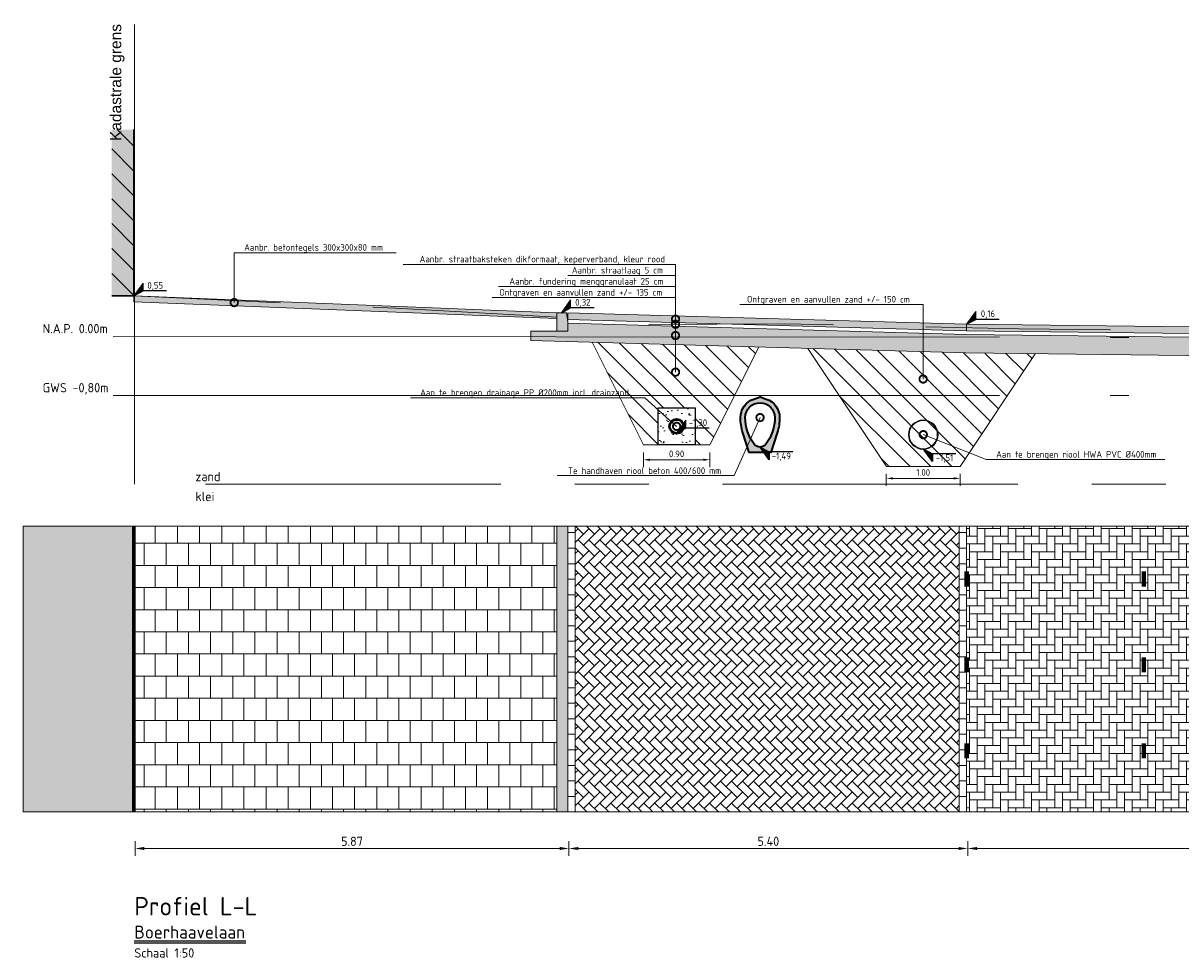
# Model space of a CAD drawing. Header units: metres. Extents: x 92403 to 95147, y 464428 to 465602.
# Tile 1 of 256: x 92421 to 92437, y 464853 to 464866. Entities that reach past the tile are written whole.
import ezdxf
from ezdxf import colors
from ezdxf.entities.mleader import LeaderData, LeaderLine
from ezdxf.enums import TextEntityAlignment as Align
from ezdxf.math import Vec2, Vec3

# ---------------------------------------------------------------- set-up
doc = ezdxf.new("R2010")
doc.units = ezdxf.units.M
for name, pattern in [('AL-NAP_LIJN', [15.25, 12, -1.5, 0.25, -1.5]), ('DASHED', [0.75, 0.5, -0.25]), ('RI-DRAINAGE', [19.2, 6, -1.8, 1.8, -1.8, 2.4, -1.8, 1.8, -1.8]), ('XX-AFBREEK', [7, 4, -1, 1, -1]), ('XX-PROJECTGRENS', [18, 12, -3, 0, -3])]:
    doc.linetypes.add(name, pattern=pattern)
doc.layers.get('0').update_dxf_attribs({"linetype": 'CONTINUOUS'})
doc.layers.get('Defpoints').update_dxf_attribs({"linetype": 'CONTINUOUS'})
for name, color, linetype, lineweight in [('B-RO-VH-VERHARDING_STRAATBAKSTEEN-G', 252, 'CONTINUOUS', 5), ('B-WE-GW-GROND-T25', 7, 'CONTINUOUS', 25), ('B-WE-OG-HOOGTELIJN-G', 7, 'CONTINUOUS', 18), ('B-WE-VH-VERHARDING_FUNDERING-A-50', 252, 'CONTINUOUS', 18), ('B-XX-AL-DETAIL1-T25', 7, 'CONTINUOUS', 25), ('N-WE-AM-DETAIL1-G', 7, 'CONTINUOUS', 18), ('N-WE-GW-GROND_ZAND-AD-50', 7, 'CONTINUOUS', 18), ('N-WE-GW-GROND_ZAND_CUNETZAND-WERK-A-200', 7, 'CONTINUOUS', 18), ('N-WE-RI-DRAINAGE_DRAIN-G', 90, 'RI-DRAINAGE', 35), ('N-WE-VH-AANPIJLING-T25', 7, 'CONTINUOUS', 25), ('N-WE-VH-DREMPEL_ASFALT-M', 7, 'CONTINUOUS', 18), ('N-WE-VW-MARKERING-G', 7, 'CONTINUOUS', 0), ('X-XX-AL-AFBREEKLIJN-G', 7, 'XX-AFBREEK', 18), ('X-XX-AL-DETAIL1-G', 7, 'CONTINUOUS', 18), ('X-XX-AL-DETAIL1-GD', 7, 'CONTINUOUS', 25), ('X-XX-AL-DETAIL1-M', 7, 'CONTINUOUS', 18), ('X-XX-AL-DETAIL1-T18', 7, 'CONTINUOUS', 18), ('X-XX-AL-DETAIL3-G', 7, 'CONTINUOUS', 35), ('X-XX-AL-DETAIL3-V', 253, 'CONTINUOUS', 18), ('X-XX-AL-HOOGTELABEL-S', 7, 'CONTINUOUS', 25), ('X-XX-AL-M', 7, 'CONTINUOUS', 18), ('X-XX-AL-NAP-G', 7, 'AL-NAP_LIJN', 18), ('X-XX-AL-RMB - profiel', 7, 'CONTINUOUS', 9), ('X-XX-AL-VERWIJZING-T35', 7, 'CONTINUOUS', 35), ('X-XX-AL-VERWIJZING-T50', 7, 'CONTINUOUS', 50)]:
    doc.layers.add(name, color=color, linetype=linetype, lineweight=lineweight)
for name, color, linetype, lineweight, true_color in [('B-WE-RI-GWA-V', 7, 'CONTINUOUS', 18, 0xff8400), ('N-WE-RI-HWA-V', 7, 'CONTINUOUS', 18, 0x007bff), ('N-WE-VH-VERHARDING_STRAATBAKSTEEN-DIK-ELLEBOOG-A', 7, 'CONTINUOUS', 25, 0xe1bfb7)]:
    doc.layers.add(name, color=color, linetype=linetype, lineweight=lineweight, true_color=true_color)
doc.styles.add('Leiden', font='isocp.shx')
doc.styles.add('NLCS-ISO', font='NLCS-ISO.ttf')
doc.styles.add('NLCS-ISO-M10000-T35', font='NLCS-ISO.ttf', dxfattribs={"height": 35})
doc.styles.add('NLCS-ISO-M10000-T50', font='NLCS-ISO.ttf', dxfattribs={"height": 50})
doc.styles.add('NLCS-ISO-M50-T18', font='NLCS-ISO.ttf', dxfattribs={"height": 0.09})
doc.styles.add('NLCS-ISO-M50-T25', font='NLCS-ISO.ttf', dxfattribs={"height": 0.125})
doc.styles.add('NLCS_10_25', font='NLCS-ISO.ttf', dxfattribs={"height": 0.025})
doc.dimstyles.new('NLCS-M50-T18-PIJL_L2_H1', dxfattribs={"dimscale": 0.05, "dimtxt": 2.5, "dimasz": 1.8, "dimexe": 2, "dimexo": 2, "dimgap": 0.7, "dimtad": 1, "dimzin": 0, "dimdsep": 46, "dimtxsty": 'NLCS-ISO-M50-T18', "dimcen": 2.5, "dimdle": 2, "dimclrd": 256, "dimclre": 256, "dimclrt": 10, "dimadec": 1, "dimazin": 0, "dimtfac": 1, "dimtdec": 3, "dimtofl": 0, "dimtmove": 0, "dimatfit": 3, "dimfxl": 2, "dimfxlon": 1, "dimtfillclr": 256, "dimtolj": 1, "dimtzin": 0, "dimlwd": -1, "dimlwe": -1, "dimarcsym": 0})
doc.dimstyles.new('NLCS-M50-T25-PIJL_L2_H1', dxfattribs={"dimscale": 0.05, "dimtxt": 2.5, "dimasz": 2.5, "dimexe": 2, "dimexo": 2, "dimgap": 0.7, "dimtad": 1, "dimzin": 0, "dimdsep": 46, "dimtxsty": 'NLCS-ISO-M50-T25', "dimcen": 2.5, "dimdle": 2, "dimclrd": 256, "dimclre": 256, "dimclrt": 256, "dimadec": 1, "dimazin": 0, "dimtfac": 1, "dimtdec": 3, "dimtofl": 0, "dimtmove": 0, "dimatfit": 3, "dimfxl": 2, "dimfxlon": 1, "dimtfillclr": 256, "dimtolj": 1, "dimtzin": 0, "dimlwd": -1, "dimlwe": -1, "dimarcsym": 0})
pattern_1 = [(135, (0, 0), (-0.14142135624, -0.14142135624), [])]

# ---------------------------------------------------------------- blocks, each defined once
blk = doc.blocks.new('*D221')
at = {"layer": 'Defpoints', "color": 0, "transparency": 16777216}
for p in [(92422.887, 464856.386), (92428.762, 464856.386), (92428.762, 464854.93)]:
    blk.add_point(p, dxfattribs=at)
at = {"layer": 'X-XX-AL-M', "transparency": 16777216}
for p, q in [((92422.887, 464855.03), (92422.887, 464854.83)), ((92428.762, 464855.03), (92428.762, 464854.83)), ((92423.012, 464854.93), (92428.637, 464854.93))]:
    blk.add_line(p, q, dxfattribs=at)
for points in [[(92423.012, 464854.951), (92423.012, 464854.91), (92422.887, 464854.93)], [(92428.637, 464854.951), (92428.637, 464854.91), (92428.762, 464854.93)]]:
    blk.add_solid(points, dxfattribs=at)
at = {"layer": 'X-XX-AL-M', "transparency": 16777216, "insert": (92425.825, 464855.028), "char_height": 0.125, "attachment_point": 5, "style": 'NLCS-ISO-M50-T25'}
blk.add_mtext('\\A1;5.87', dxfattribs=at)
blk = doc.blocks.new('*D222')
at = {"layer": 'Defpoints', "color": 0, "transparency": 16777216}
for p in [(92428.762, 464856.386), (92434.162, 464856.386), (92434.162, 464854.93)]:
    blk.add_point(p, dxfattribs=at)
at = {"layer": 'X-XX-AL-M', "transparency": 16777216}
for p, q in [((92428.762, 464855.03), (92428.762, 464854.83)), ((92434.162, 464855.03), (92434.162, 464854.83)), ((92428.887, 464854.93), (92434.037, 464854.93))]:
    blk.add_line(p, q, dxfattribs=at)
for points in [[(92428.887, 464854.951), (92428.887, 464854.91), (92428.762, 464854.93)], [(92434.037, 464854.951), (92434.037, 464854.91), (92434.162, 464854.93)]]:
    blk.add_solid(points, dxfattribs=at)
at = {"layer": 'X-XX-AL-M', "transparency": 16777216, "insert": (92431.462, 464855.028), "char_height": 0.125, "attachment_point": 5, "style": 'NLCS-ISO-M50-T25'}
blk.add_mtext('\\A1;5.40', dxfattribs=at)
blk = doc.blocks.new('*D223')
at = {"layer": 'Defpoints', "color": 0, "transparency": 16777216}
for p in [(92434.162, 464856.386), (92448.562, 464856.386), (92448.562, 464854.93)]:
    blk.add_point(p, dxfattribs=at)
at = {"layer": 'X-XX-AL-M', "transparency": 16777216}
for p, q in [((92434.162, 464855.03), (92434.162, 464854.83)), ((92448.562, 464855.03), (92448.562, 464854.83)), ((92434.287, 464854.93), (92448.437, 464854.93))]:
    blk.add_line(p, q, dxfattribs=at)
for points in [[(92434.287, 464854.951), (92434.287, 464854.91), (92434.162, 464854.93)], [(92448.437, 464854.951), (92448.437, 464854.91), (92448.562, 464854.93)]]:
    blk.add_solid(points, dxfattribs=at)
at = {"layer": 'X-XX-AL-M', "transparency": 16777216, "insert": (92441.362, 464855.028), "char_height": 0.125, "attachment_point": 5, "style": 'NLCS-ISO-M50-T25'}
blk.add_mtext('\\A1;14.40 ', dxfattribs=at)
blk = doc.blocks.new('*D225')
at = {"layer": 'Defpoints', "color": 0, "transparency": 16777216}
for p in [(92422.887, 464856.386), (92428.762, 464856.386), (92428.762, 464854.93)]:
    blk.add_point(p, dxfattribs=at)
at = {"layer": 'X-XX-AL-M', "transparency": 16777216}
for p, q in [((92422.887, 464855.03), (92422.887, 464854.83)), ((92428.762, 464855.03), (92428.762, 464854.83)), ((92423.012, 464854.93), (92428.637, 464854.93))]:
    blk.add_line(p, q, dxfattribs=at)
for points in [[(92423.012, 464854.951), (92423.012, 464854.91), (92422.887, 464854.93)], [(92428.637, 464854.951), (92428.637, 464854.91), (92428.762, 464854.93)]]:
    blk.add_solid(points, dxfattribs=at)
at = {"layer": 'X-XX-AL-M', "transparency": 16777216, "insert": (92425.825, 464855.028), "char_height": 0.125, "attachment_point": 5, "style": 'NLCS-ISO-M50-T25'}
blk.add_mtext('\\A1;5.87', dxfattribs=at)
blk = doc.blocks.new('gevel_gebouw')
at = {"layer": 'X-XX-AL-DETAIL1-G'}
h = blk.add_hatch(color=9, dxfattribs=at)
h.dxf.hatch_style = 1
h.paths.add_polyline_path([(94764.84, 462768.266), (94764.44, 462768.266), (94764.44, 462765.266), (94764.84, 462765.266)])
h = blk.add_hatch(dxfattribs=at)
h.set_pattern_fill('ANSI31', scale=0.1, angle=90)
h.set_pattern_definition([(135, (0.00387, 0), (-0.22450640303, -0.22450640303), [])])
h.paths.add_polyline_path([(94764.84, 462768.266), (94764.44, 462768.266), (94764.44, 462765.266), (94764.84, 462765.266)])
at = {"layer": 'X-XX-AL-DETAIL1-G', "color": 7, "lineweight": 30, "flags": 128}
for points in [[(94764.84, 462765.266), (94764.84, 462768.266)], [(94764.84, 462765.266), (94764.44, 462765.266)]]:
    blk.add_lwpolyline(points, dxfattribs=at)
blk = doc.blocks.new('SAL-HOOGTELABEL_02-SO')
for p, q in [((2.46, 3.44), (0, 0)), ((2.46, 1.31), (2.46, 3.44)), ((0, 0), (2.46, 1.31)), ((8.84, 1.31), (2.46, 1.31))]:
    blk.add_line(p, q)
blk.add_solid([(2.46, 3.44), (0, 0), (2.46, 1.31)])
at = {"style": 'NLCS-ISO'}
blk.add_attdef('...', text='', height=1.8, dxfattribs=at).set_placement((5.77, 2.62), align=Align.MIDDLE)
blk = doc.blocks.new('_DotSmall')
at = {"const_width": 0.5}
blk.add_lwpolyline([(-0.0625, 0, 1), (0.0625, 0, 1)], format="xyb", close=True, dxfattribs=at)
blk = doc.blocks.new('*D916')
at = {"layer": 'Defpoints', "color": 0, "transparency": 16777216}
for p in [(92433.059, 464860.102), (92434.059, 464860.102), (92434.059, 464859.94)]:
    blk.add_point(p, dxfattribs=at)
at = {"layer": 'X-XX-AL-DETAIL1-M', "transparency": 16777216}
for p, q in [((92433.059, 464860.002), (92433.059, 464859.84)), ((92433.149, 464859.94), (92433.969, 464859.94)), ((92434.059, 464860.002), (92434.059, 464859.84))]:
    blk.add_line(p, q, dxfattribs=at)
for points in [[(92433.149, 464859.955), (92433.149, 464859.925), (92433.059, 464859.94)], [(92433.969, 464859.955), (92433.969, 464859.925), (92434.059, 464859.94)]]:
    blk.add_solid(points, dxfattribs=at)
at = {"layer": 'X-XX-AL-DETAIL1-M', "color": 10, "transparency": 16777216, "insert": (92433.559, 464860.02), "char_height": 0.09, "attachment_point": 5, "style": 'NLCS-ISO-M50-T18'}
blk.add_mtext('\\A1;1.00', dxfattribs=at)
blk = doc.blocks.new('*D917')
at = {"layer": 'Defpoints', "color": 0, "transparency": 16777216}
for p in [(92429.77, 464860.394), (92430.67, 464860.394), (92430.67, 464860.192)]:
    blk.add_point(p, dxfattribs=at)
at = {"layer": 'X-XX-AL-DETAIL1-M', "transparency": 16777216}
for p, q in [((92429.77, 464860.292), (92429.77, 464860.092)), ((92429.86, 464860.192), (92430.58, 464860.192)), ((92430.67, 464860.292), (92430.67, 464860.092))]:
    blk.add_line(p, q, dxfattribs=at)
for points in [[(92429.86, 464860.207), (92429.86, 464860.177), (92429.77, 464860.192)], [(92430.58, 464860.207), (92430.58, 464860.177), (92430.67, 464860.192)]]:
    blk.add_solid(points, dxfattribs=at)
at = {"layer": 'X-XX-AL-DETAIL1-M', "color": 10, "transparency": 16777216, "insert": (92430.22, 464860.272), "char_height": 0.09, "attachment_point": 5, "style": 'NLCS-ISO-M50-T18'}
blk.add_mtext('\\A1;0.90', dxfattribs=at)

msp = doc.modelspace()

# ---------------------------------------------------------------- hatches: boundary and pattern name
at = {"layer": 'B-RO-VH-VERHARDING_STRAATBAKSTEEN-G', "ltscale": 0.1, "true_color": 0x794e4e}
h = msp.add_hatch(dxfattribs=at)
h.set_pattern_fill('KF-HALFSTEENS', color=27)
h.set_pattern_definition([(0, (92428.74687, 464855.42546), (0.105, 0.105), [0.105, -0.105]), (90, (92428.74687, 464855.42546), (-0.105, 6e-18), [])])
h.paths.add_polyline_path([(92428.846867, 464859.291259), (92428.746867, 464859.291259), (92428.746867, 464855.425459), (92428.846867, 464855.425459)])
h = msp.add_hatch(dxfattribs=at)
h.set_pattern_fill('KF-HALFSTEENS', color=27)
h.set_pattern_definition([(0, (92434.04613, 464855.42546), (0.105, 0.105), [0.105, -0.105]), (90, (92434.04613, 464855.42546), (-0.105, 6e-18), [])])
h.paths.add_polyline_path([(92434.146125, 464859.291259), (92434.046125, 464859.291259), (92434.046125, 464855.425459), (92434.146125, 464855.425459)])
at = {"layer": 'B-WE-RI-GWA-V'}
h = msp.add_hatch(color=256, dxfattribs=at)
h.dxf.hatch_style = 1
edge = h.paths.add_edge_path()
edge.add_line((92431.264496, 464861.014233), (92431.349496, 464861.043233))
edge.add_line((92431.349496, 464861.043233), (92431.434172, 464861.014341))
edge.add_arc((92431.349496, 464860.763233), 0.265, 0.0000001, 71.3654138, ccw=False)
edge.add_arc((92430.934073, 464860.764448), 0.680425, 342.358036, 359.897698, ccw=False)
edge.add_line((92431.582496, 464860.558233), (92431.494496, 464860.288233))
edge.add_line((92431.494496, 464860.288233), (92431.204496, 464860.288233))
edge.add_line((92431.204496, 464860.288233), (92431.117142, 464860.557434))
edge.add_arc((92431.749496, 464860.763233), 0.665, 180, 198.0274584, ccw=False)
edge.add_arc((92431.349501, 464860.763232), 0.265005, 108.7093538, 179.99965, ccw=False)
edge = h.paths.add_edge_path(flags=16)
edge.add_arc((92431.349496, 464860.763233), 0.2, 0, 180, ccw=False)
edge.add_arc((92430.949496, 464860.763233), 0.6, -36.8707195, 0, ccw=False)
edge.add_arc((92431.349496, 464860.463249), 0.100009, 216.8604422, 323.1179926, ccw=False)
edge.add_arc((92431.749496, 464860.763233), 0.6, 180, 216.867125, ccw=False)
at = {"layer": 'B-WE-VH-VERHARDING_FUNDERING-A-50'}
h = msp.add_hatch(dxfattribs=at)
h.set_pattern_fill('AVH-FUNDERING_GRANULAAT', color=256, scale=0.03, pattern_type=2)
h.set_pattern_definition([(0, (0.285, 0.192), (0, 0.3), [0, -0.3]), (0, (0.288, 0.087), (0, 0.3), [0, -0.3]), (0, (0.297, 0.249), (0, 0.3), [0, -0.3]), (338.1986, (0.141, 0.156), (0.900000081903, -0.29999997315), [0.0323109, -1.5832386]), (216.8699, (0.171, 0.144), (0.899999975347, 0.600000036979), [0.015, -1.485]), (130.6013, (0.159, 0.135), (1.5000001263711, -1.7999997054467), [0.0276585, -2.7382047]), (206.5651, (0.06, 0.099), (-0.299999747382, -0.30000039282), [0.0067083, -0.6641121]), (326.3099, (0.054, 0.096), (0.599999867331, -0.300000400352), [0.0108168, -1.0708488]), (108.4349, (0.063, 0.09), (-0.299999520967, 0.600000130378), [0.0094869, -0.9391965]), (225, (0.252, 0.069), (-5e-17, -0.30000009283), [0.0127278, -0.4115361]), (0, (0.243, 0.06), (0.3, 0.3), [0.018, -0.282]), (135, (0.261, 0.06), (-0.30000009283, 3e-17), [0.0127278, -0.4115361]), (251.5651, (0.216, 0.261), (0.299999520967, 0.600000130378), [0.0094869, -0.9391965]), (0, (0.213, 0.252), (0.3, 0.3), [0.015, -0.285]), (143.1301, (0.228, 0.252), (-0.899999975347, 0.600000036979), [0.015, -1.485]), (213.6901, (0.057, 0.264), (0.599999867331, 0.300000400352), [0.0108168, -1.0708488]), (341.5651, (0.048, 0.258), (-0.600000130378, 0.299999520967), [0.0189738, -0.9297096]), (126.8699, (0.066, 0.252), (0.600000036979, -0.899999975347), [0.015, -1.485]), (0, (0.144, 0.252), (0, 0.3), [0, -0.3]), (0, (0.063, 0.174), (0, 0.3), [0, -0.3]), (0, (0.147, 0.063), (0, 0.3), [0, -0.3]), (0, (0.228, 0.156), (0, 0.3), [0, -0.3]), (0, (0.141, 0.207), (0, 0.3), [0, -0.3]), (0, (0.075, 0.216), (0, 0.3), [0, -0.3]), (0, (0.102, 0.198), (0, 0.3), [0, -0.3]), (0, (0.09, 0.126), (0, 0.3), [0, -0.3]), (0, (0.018, 0.138), (0, 0.3), [0, -0.3]), (0, (0.021, 0.207), (0, 0.3), [0, -0.3]), (0, (0.012, 0.273), (0, 0.3), [0, -0.3]), (0, (0.105, 0.285), (0, 0.3), [0, -0.3]), (0, (0.171, 0.297), (0, 0.3), [0, -0.3]), (0, (0.276, 0.285), (0, 0.3), [0, -0.3]), (0, (0.204, 0.192), (0, 0.3), [0, -0.3]), (0, (0.174, 0.246), (0, 0.3), [0, -0.3]), (0, (0.198, 0.102), (0, 0.3), [0, -0.3]), (0, (0.108, 0.087), (0, 0.3), [0, -0.3]), (0, (0.198, 0.021), (0, 0.3), [0, -0.3]), (0, (0.099, 0.039), (0, 0.3), [0, -0.3]), (0, (0.003, 0.03), (0, 0.3), [0, -0.3]), (0, (0.039, 0.015), (0, 0.3), [0, -0.3]), (0, (0.042, 0.057), (0, 0.3), [0, -0.3]), (0, (0.243, 0.009), (0, 0.3), [0, -0.3]), (0, (0.279, 0.132), (0, 0.3), [0, -0.3]), (0, (0.264, 0.222), (0, 0.3), [0, -0.3]), (0, (0.126, 0.006), (0, 0.3), [0, -0.3])])
h.paths.add_polyline_path([(92448.841667, 464861.641425), (92448.741867, 464861.641425), (92448.546362, 464861.641425), (92448.546867, 464861.686425), (92448.546867, 464861.715822), (92437.432296, 464861.848072), (92428.246867, 464861.855876), (92428.246867, 464861.806739), (92434.136528, 464861.63727), (92448.841667, 464861.462297)])
h.paths.add_polyline_path([(92449.046835, 464861.641425), (92448.991867, 464861.641425), (92448.841667, 464861.641425), (92448.841667, 464861.462297), (92449.044654, 464861.459881)])
h.paths.add_polyline_path([(92428.746867, 464862.042455), (92428.746867, 464861.932513), (92428.596867, 464861.932513), (92428.246867, 464861.932513), (92428.246867, 464861.855876), (92437.432296, 464861.848072), (92434.141611, 464861.887227)])
at = {"layer": 'N-WE-GW-GROND_ZAND-AD-50'}
h = msp.add_hatch(dxfattribs=at)
h.set_pattern_fill('AGW-GROND_ZAND', color=256, scale=0.1, pattern_type=2)
h.set_pattern_definition([(37.5, (-2132.42086, 270.68501), (-0.00629933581, 0.1926823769), [0, -0.152, 0, -0.17, 0, -0.1625]), (7.5, (-2132.42086, 270.68501), (0.17697767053, 0.28221460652), [0, -0.082, 0, -0.137, 0, -0.0525]), (327.5, (-2132.54386, 270.68501), (0.311414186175, 0.000565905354), [0, -0.05, 0, -0.18, 0, -0.235]), (317.5, (-2132.54386, 270.68501), (0.30061266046, 0.0877675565), [0, -0.025, 0, -0.118, 0, -0.135])])
h.paths.add_polyline_path([(92429.969901, 464860.394199), (92430.469901, 464860.394199), (92430.469901, 464860.894199), (92430.219901, 464860.894199), (92429.969901, 464860.894199)])
h.paths.add_polyline_path([(92430.319901, 464860.644199, -1), (92430.119901, 464860.644199, -1)], flags=16)
at = {"layer": 'N-WE-GW-GROND_ZAND_CUNETZAND-WERK-A-200'}
h = msp.add_hatch(dxfattribs=at)
h.set_pattern_fill('AGW-WERK_ONTGRAVEN', color=256, scale=0.04, pattern_type=2)
h.set_pattern_definition(pattern_1)
h.paths.add_polyline_path([(92431.331788, 464861.717974), (92429.075554, 464861.782894), (92429.769901, 464860.394199), (92429.969901, 464860.394199), (92429.969901, 464860.894199), (92430.219901, 464860.894199), (92430.469901, 464860.894199), (92430.469901, 464860.394199), (92430.669901, 464860.394199)])
h = msp.add_hatch(dxfattribs=at)
h.set_pattern_fill('AGW-WERK_ONTGRAVEN', color=256, scale=0.04, pattern_type=2)
h.set_pattern_definition(pattern_1)
h.paths.add_polyline_path([(92435.075621, 464861.626096), (92434.136528, 464861.63727), (92431.994839, 464861.698895), (92433.059496, 464860.101909), (92434.059496, 464860.101909)])
at = {"layer": 'N-WE-RI-HWA-V'}
h = msp.add_hatch(color=256, dxfattribs=at)
h.dxf.hatch_style = 1
edge = h.paths.add_edge_path()
edge.add_arc((92433.559496, 464860.531838), 0.2, 0, 360)
edge = h.paths.add_edge_path(flags=16)
edge.add_arc((92433.559496, 464860.531838), 0.190476, 0, 360)
at = {"layer": 'N-WE-VH-VERHARDING_STRAATBAKSTEEN-DIK-ELLEBOOG-A', "lineweight": 0, "ltscale": 1}
h = msp.add_hatch(color=256, dxfattribs=at)
h.dxf.hatch_style = 1
h.paths.add_polyline_path([(92428.746867, 464862.182513), (92428.746867, 464862.092476), (92434.142518, 464861.937222), (92434.146867, 464861.93717), (92434.146867, 464862.027134)])
h.paths.add_polyline_path([(92434.146867, 464862.027177), (92434.146867, 464861.93717), (92440.528267, 464861.861501), (92448.118752, 464861.861501)])
h.paths.add_polyline_path([(92448.546867, 464861.856425), (92448.118752, 464861.861501), (92440.528267, 464861.861501), (92448.546867, 464861.766418)])
at = {"layer": 'X-XX-AL-DETAIL3-V'}
h = msp.add_hatch(color=254, dxfattribs=at)
h.dxf.hatch_style = 1
h.paths.add_polyline_path([(92428.596867, 464862.182513), (92422.877967, 464862.411269), (92422.877967, 464862.331205), (92428.596867, 464862.102449)])
at = {"layer": 'X-XX-AL-RMB - profiel', "true_color": 0x717384}
h = msp.add_hatch(color=8, dxfattribs=at)
h.dxf.hatch_style = 1
h.paths.add_polyline_path([(92428.746867, 464861.932513), (92428.596867, 464861.932513), (92428.596867, 464862.182513), (92428.726867, 464862.182513), (92428.746867, 464862.057513)])
at = {"layer": 'X-XX-AL-RMB - profiel', "true_color": 0x9e9e9e}
h = msp.add_hatch(color=253, dxfattribs=at)
h.dxf.hatch_style = 1
h.paths.add_polyline_path([(92422.872167, 464859.291259), (92421.372167, 464859.291259), (92421.372167, 464855.425459), (92422.872167, 464855.425459)])
at = {"layer": 'X-XX-AL-RMB - profiel', "true_color": 0x000000}
h = msp.add_hatch(dxfattribs=at)
h.set_pattern_fill('AVH-TEGEL_300X300_HALFST', color=18, angle=90, pattern_type=2)
h.set_pattern_definition([(90, (92454.81034, 465079.56269), (-0.15, 0.3), [0.3, -0.3]), (180, (92454.81034, 465079.5627), (-4e-17, -0.3), [])])
h.paths.add_polyline_path([(92428.596867, 464859.291259), (92422.872167, 464859.291259), (92422.872167, 464855.425459), (92428.596867, 464855.425459)])
at = {"layer": 'X-XX-AL-RMB - profiel', "ltscale": 1}
h = msp.add_hatch(color=251, dxfattribs=at)
h.dxf.hatch_style = 1
h.paths.add_polyline_path([(92428.746867, 464859.291259), (92428.596867, 464859.291259), (92428.596867, 464855.425459), (92428.746867, 464855.425459)])
at = {"layer": 'X-XX-AL-RMB - profiel', "ltscale": 0.1, "true_color": 0x794e4e}
h = msp.add_hatch(dxfattribs=at)
h.set_pattern_fill('KF-KEPER', color=27, angle=135)
h.set_pattern_definition([(135, (-28.51219, -224.13723), (-0.14849242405, 1e-17), [0.315, -0.105]), (45, (-28.66068, -224.28572), (-0.14849242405, 3e-17), [0.315, -0.105])])
h.paths.add_polyline_path([(92434.046867, 464859.291259), (92428.846867, 464859.291259), (92428.846867, 464855.425459), (92434.046867, 464855.425459)])
h = msp.add_hatch(dxfattribs=at)
h.set_pattern_fill('KF-KEPER', color=27, angle=90)
h.set_pattern_definition([(90, (92628.22424, 464143.47778), (-0.105, 0.105), [0.315, -0.105]), (0, (92628.01424, 464143.47778), (-0.105, 0.105), [0.315, -0.105])])
h.paths.add_polyline_path([(92448.461667, 464859.291259), (92434.146867, 464859.291259), (92434.146867, 464855.425459), (92448.461667, 464855.425459)])

# ---------------------------------------------------------------- linework, layer by layer
at = {"layer": 'B-WE-OG-HOOGTELIJN-G', "color": 1, "linetype": 'DASHED', "ltscale": 5, "flags": 128}
msp.add_lwpolyline([(92451.039667, 464861.924425), (92448.737267, 464861.930425), (92448.636267, 464861.936425), (92448.561667, 464861.832425), (92442.888767, 464861.869425), (92434.852067, 464861.965425), (92431.684067, 464862.030425), (92429.455067, 464862.023425), (92429.401767, 464862.037425), (92429.313167, 464862.045425), (92428.688967, 464862.119425), (92426.413067, 464862.242425), (92422.872167, 464862.411501)], dxfattribs=at)
at = {"layer": 'N-WE-AM-DETAIL1-G', "flags": 128}
for points in [[(92434.146867, 464862.027134), (92428.746867, 464862.182513), (92428.746867, 464862.092476), (92434.146867, 464861.937097)], [(92434.146867, 464862.027177), (92434.146867, 464861.93717), (92448.546867, 464861.766418), (92448.546867, 464861.856425)]]:
    msp.add_lwpolyline(points, close=True, dxfattribs=at)
at = {"layer": 'N-WE-RI-DRAINAGE_DRAIN-G', "linetype": 'ByBlock'}
for radius in [0.1, 0.09]:
    msp.add_circle((92430.219901, 464860.644199), radius, dxfattribs=at)
at = {"layer": 'N-WE-VH-AANPIJLING-T25'}
for p, q in [((92422.875092, 464853.678404), (92424.389155, 464853.678404)), ((92422.875092, 464853.653404), (92424.389155, 464853.653404))]:
    msp.add_line(p, q, dxfattribs=at)
at = {"layer": 'N-WE-VW-MARKERING-G', "linetype": 'Continuous', "const_width": 0.06, "flags": 128}
for points in [[(92434.146867, 464858.476521), (92434.146867, 464858.680811)], [(92436.546867, 464858.476521), (92436.546867, 464858.680811)], [(92434.146867, 464857.314087), (92434.146867, 464857.518377)], [(92436.546867, 464857.314087), (92436.546867, 464857.518377)], [(92434.146867, 464856.151654), (92434.146867, 464856.355944)], [(92436.546867, 464856.151654), (92436.546867, 464856.355944)]]:
    msp.add_lwpolyline(points, dxfattribs=at)
at = {"layer": 'X-XX-AL-AFBREEKLIJN-G', "color": 251, "flags": 128}
msp.add_lwpolyline([(92448.841667, 464859.861501), (92422.877967, 464859.861501)], dxfattribs=at)
at = {"layer": 'X-XX-AL-DETAIL1-G'}
for radius in [0.2, 0.190476]:
    msp.add_circle((92433.559496, 464860.531838), radius, dxfattribs=at)
at = {"layer": 'X-XX-AL-DETAIL1-GD', "flags": 128}
msp.add_lwpolyline([(92430.219901, 464860.894199), (92430.469901, 464860.894199), (92430.469901, 464860.394199), (92429.969901, 464860.394199), (92429.969901, 464860.894199), (92430.219901, 464860.894199)], dxfattribs=at)
at = {"layer": 'X-XX-AL-DETAIL3-G', "flags": 128}
for points in [[(92431.264496, 464861.014233), (92431.349496, 464861.043233), (92431.434172, 464861.014341, -0.321861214), (92431.614496, 464860.763233, -0.076680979), (92431.582496, 464860.558233), (92431.494496, 464860.288233), (92431.204496, 464860.288233), (92431.117142, 464860.557434, -0.07882226), (92431.084496, 464860.763233, -0.321499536), (92431.264496, 464861.014233)], [(92431.149496, 464860.763233, -1), (92431.549496, 464860.763233, -0.162281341), (92431.429491, 464860.403226, -0.499985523), (92431.269479, 464860.403257, -0.162265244), (92431.149496, 464860.763233)]]:
    msp.add_lwpolyline(points, format="xyb", close=True, dxfattribs=at)
at = {"layer": 'X-XX-AL-NAP-G', "color": 142, "flags": 128}
for points in [[(92449.841666, 464861.837064), (92421.626019, 464861.861501)], [(92449.841667, 464861.061501), (92421.626019, 464861.061501)]]:
    msp.add_lwpolyline(points, dxfattribs=at)
at = {"layer": 'X-XX-AL-RMB - profiel'}
for p, q in [((92429.075554, 464861.782894), (92429.769901, 464860.394199)), ((92431.331788, 464861.717974), (92430.669901, 464860.394199)), ((92429.969901, 464860.394199), (92429.769901, 464860.394199)), ((92430.469901, 464860.394199), (92430.669901, 464860.394199))]:
    msp.add_line(p, q, dxfattribs=at)
at = {"layer": 'X-XX-AL-RMB - profiel', "color": 150, "linetype": 'XX-PROJECTGRENS', "true_color": 0x0078f0, "flags": 128}
msp.add_lwpolyline([(92422.877967, 464859.861501), (92422.877967, 464866.085444)], dxfattribs=at)
at = {"layer": 'X-XX-AL-RMB - profiel', "flags": 128}
msp.add_lwpolyline([(92422.872167, 464862.411501), (92422.872167, 464862.331437), (92428.596867, 464862.102449), (92428.596867, 464862.182513)], close=True, dxfattribs=at)
at = {"layer": 'X-XX-AL-RMB - profiel'}
for points in [[(92428.746867, 464861.932513), (92428.596867, 464861.932513), (92428.596867, 464862.182513), (92428.726867, 464862.182513), (92428.746867, 464862.057513)], [(92451.039667, 464859.291259), (92421.372167, 464859.291259), (92421.372167, 464855.425459), (92451.039667, 464855.425459)], [(92428.746867, 464859.291259), (92428.596867, 464859.291259), (92428.596867, 464855.425459), (92428.746867, 464855.425459)]]:
    msp.add_lwpolyline(points, close=True, dxfattribs=at)
at = {"layer": 'X-XX-AL-RMB - profiel', "flags": 128}
for points in [[(92428.596867, 464861.932513), (92428.246867, 464861.932513), (92428.246867, 464861.806739), (92434.136528, 464861.63727), (92449.044355, 464861.459885)], [(92428.746867, 464862.042455), (92434.141611, 464861.887227), (92448.546867, 464861.715822)], [(92431.994839, 464861.698895), (92433.059496, 464860.101909), (92434.059496, 464860.101909), (92435.075621, 464861.626096)]]:
    msp.add_lwpolyline(points, dxfattribs=at)
at = {"layer": 'X-XX-AL-RMB - profiel', "const_width": 0.05, "flags": 128}
msp.add_lwpolyline([(92422.872167, 464855.425459), (92422.872167, 464859.291259)], dxfattribs=at)
at = {"layer": 'X-XX-AL-RMB - profiel', "color": 27, "true_color": 0x794e4e}
msp.add_lwpolyline([(92428.846867, 464855.425459), (92428.846867, 464859.291259)], dxfattribs=at)
at = {"layer": 'X-XX-AL-RMB - profiel', "color": 27, "true_color": 0x794e4e, "flags": 128}
for points in [[(92434.046125, 464855.425459), (92434.046125, 464859.291259)], [(92434.04618, 464855.425459), (92434.04618, 464859.291259)], [(92434.146867, 464855.425459), (92434.146867, 464859.291259)]]:
    msp.add_lwpolyline(points, dxfattribs=at)

# ---------------------------------------------------------------- block references
at = {"xscale": 0.75, "yscale": 0.75, "zscale": 0.75}
msp.add_blockref('gevel_gebouw', (21349.242511, 117788.461835), dxfattribs=at)
at = {"layer": 'X-XX-AL-HOOGTELABEL-S', "xscale": 0.05000000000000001, "yscale": 0.05000000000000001, "zscale": 0.05000000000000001}
for p, values in [((92422.872167, 464862.411501), {'...': '0,55'}), ((92428.661867, 464862.182513), {'...': '0,32'}), ((92434.146867, 464862.027177), {'...': '0,16'}), ((92430.219901, 464860.554199), {'...': '-1,30'})]:
    msp.add_blockref('SAL-HOOGTELABEL_02-SO', p, dxfattribs=at).add_auto_attribs(values)
at = {"layer": 'X-XX-AL-HOOGTELABEL-S'}
ref = msp.add_blockref('SAL-HOOGTELABEL_02-SO', (92431.349496, 464860.36324), dxfattribs=dict(at, xscale=-0.05000000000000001, yscale=0.05000000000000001, zscale=0.05000000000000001, rotation=180))
ref.add_attrib('...', '-1,49', dxfattribs={"layer": '0', "height": 0.09, "style": 'NLCS-ISO'}).set_placement((92431.638134, 464860.232477), align=Align.MIDDLE)
ref = msp.add_blockref('SAL-HOOGTELABEL_02-SO', (92433.559496, 464860.339338), dxfattribs=dict(at, xscale=-0.05000000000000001, yscale=0.05, zscale=0.05, rotation=180))
ref.add_attrib('...', '-1,51', dxfattribs={"layer": '0', "height": 0.09, "style": 'NLCS-ISO'}).set_placement((92433.848134, 464860.208576), align=Align.MIDDLE)

# ---------------------------------------------------------------- texts
at = {"layer": 'B-WE-GW-GROND-T25', "char_height": 0.125, "attachment_point": 1, "style": 'NLCS-ISO-M50-T25'}
for s, insert in [('zand', (92423.704541, 464860.027067)), ('klei', (92423.704541, 464859.757974))]:
    msp.add_mtext_dynamic_manual_height_columns(s, width=0.93506957, gutter_width=0.9, heights=[0], dxfattribs=dict(at, insert=insert))
at = {"layer": 'B-XX-AL-DETAIL1-T25', "char_height": 0.125, "attachment_point": 1, "style": 'NLCS-ISO-M50-T25'}
for s, insert in [('N.A.P. 0.00m', (92421.635983, 464862.02956)), ('GWS -0,80m', (92421.635983, 464861.22956))]:
    msp.add_mtext_dynamic_manual_height_columns(s, width=1.05733823, gutter_width=6.25, heights=[0], dxfattribs=dict(at, insert=insert))
at = {"layer": 'N-WE-VH-DREMPEL_ASFALT-M', "insert": (92422.87786, 464853.453993), "char_height": 0.125, "attachment_point": 7, "style": 'NLCS_10_25'}
msp.add_mtext('Schaal 1:50', dxfattribs=at)
at = {"layer": 'X-XX-AL-RMB - profiel', "linetype": 'Continuous', "ltscale": 1, "insert": (92422.549828, 464868.505685), "char_height": 0.15, "attachment_point": 3, "rotation": 90, "style": 'Leiden'}
msp.add_mtext_dynamic_manual_height_columns('\\pxql;{\\fArial|b0|i0|c0|p34;\\C0;Kadastrale grens}', width=3.99958028, gutter_width=6.25, heights=[5.650079], dxfattribs=at)
at = {"layer": 'X-XX-AL-VERWIJZING-T35', "insert": (92422.877967, 464853.711556), "char_height": 0.175, "width": 6.49043, "attachment_point": 7, "style": 'NLCS-ISO-M10000-T35'}
msp.add_mtext('Boerhaavelaan', dxfattribs=at)
at = {"layer": 'X-XX-AL-VERWIJZING-T50', "insert": (92422.877967, 464854.023862), "char_height": 0.25, "width": 6.49043, "attachment_point": 7, "style": 'NLCS-ISO-M10000-T50'}
msp.add_mtext('Profiel L-L', dxfattribs=at)

# ---------------------------------------------------------------- dimensions: what is measured, and where the dimension line sits
at = {"layer": 'X-XX-AL-DETAIL1-M'}
for base, p1, p2, picture, middle in [((92430.669901, 464860.191551), (92429.769901, 464860.394199), (92430.669901, 464860.394199), '*D917', (92430.219901, 464860.271551)), ((92434.059496, 464859.939652), (92433.059496, 464860.101909), (92434.059496, 464860.101909), '*D916', (92433.559496, 464860.019652))]:
    dim = msp.add_linear_dim(base=base, p1=p1, p2=p2, dimstyle='NLCS-M50-T18-PIJL_L2_H1', dxfattribs=at)
    dim.commit()
    dim.dimension.update_dxf_attribs({"geometry": picture, "text_midpoint": middle})
at = {"layer": 'X-XX-AL-M'}
for p1, p2, picture, middle in [((92422.887267, 464856.385575), (92428.761967, 464856.385575), '*D221', (92425.824617, 464855.027901)), ((92422.887267, 464856.385575), (92428.761967, 464856.385575), '*D225', (92425.824617, 464855.027901)), ((92428.761967, 464856.385575), (92434.161967, 464856.385575), '*D222', (92431.461967, 464855.027901))]:
    dim = msp.add_aligned_dim(p1=p1, p2=p2, distance=-1.455174, dimstyle='NLCS-M50-T25-PIJL_L2_H1', dxfattribs=at)
    dim.commit()
    dim.dimension.update_dxf_attribs({"geometry": picture, "text_midpoint": middle})
dim = msp.add_aligned_dim(p1=(92434.161967, 464856.385575), p2=(92448.561967, 464856.385575), distance=-1.455174, text='<> ', dimstyle='NLCS-M50-T25-PIJL_L2_H1', dxfattribs=at)
dim.commit()
dim.dimension.update_dxf_attribs({"geometry": '*D223', "text_midpoint": (92441.361967, 464855.027901)})

# ---------------------------------------------------------------- leaders
at = {"layer": 'X-XX-AL-DETAIL1-T18'}
ml = msp.add_multileader_mtext('Standard', dxfattribs=at)
ml.set_content('{\\C256;Aanbr. betontegels 300x300x80 mm}', color=10, style='NLCS-ISO-M50-T18')
ml.set_leader_properties(color=256, lineweight=-1)
ml.set_arrow_properties(name='DOTSMALL')
ml.build(insert=Vec2(0, 0))
ml.multileader.update_dxf_attribs({"text_left_attachment_type": 5, "text_right_attachment_type": 5, "dogleg_length": 0.09, "arrow_head_size": 0.2})
ctx = ml.context
ctx.base_point, ctx.char_height, ctx.arrow_head_size, ctx.landing_gap_size, ctx.plane_origin = Vec3(92424.320083, 464862.99437), 0.09, 0.2, 0.045, Vec3(92424.230083, 464863.219341)
ctx.left_attachment, ctx.right_attachment = 5, 5
notes = []
notes.append((ctx, [(0, (1, 1, 0), (92424.230083, 464862.99437), (1, 0), 0.09, [(0, [(92424.230083, 464862.319497)], 0, [])])]))
ctx.mtext.insert, ctx.mtext.flow_direction = Vec3(92424.365083, 464863.11137), 5
ml = msp.add_multileader_mtext('Standard', dxfattribs=at)
ml.set_content('\\pxi-3,l4,t4;{\\C256;Aanbr. straatbaksteken dikformaat, keperverband, kleur rood}', color=10, style='NLCS-ISO-M50-T18')
ml.set_leader_properties(color=256, lineweight=-1)
ml.set_arrow_properties(name='DOTSMALL')
ml.build(insert=Vec2(0, 0))
ml.multileader.update_dxf_attribs({"text_left_attachment_type": 5, "text_right_attachment_type": 5, "dogleg_length": 0.09, "arrow_head_size": 0.2})
ctx = ml.context
ctx.base_point, ctx.char_height, ctx.arrow_head_size, ctx.landing_gap_size, ctx.plane_origin = Vec3(92426.605319, 464862.836093), 0.09, 0.2, 0.045, Vec3(92430.205319, 464862.173993)
ctx.left_attachment, ctx.right_attachment = 5, 5
notes.append((ctx, [(0, (1, 1, 0), (92430.205319, 464862.836093), (-1, 0), 0.09, [(0, [(92430.205319, 464862.095204)], 0, [])])]))
ctx.mtext.insert, ctx.mtext.flow_direction = Vec3(92426.650319, 464862.953093), 5
ml = msp.add_multileader_mtext('Standard', dxfattribs=at)
ml.set_content('{\\C256;Aanbr. straatlaag 5 cm }', color=10, style='NLCS-ISO-M50-T18')
ml.set_leader_properties(color=256, lineweight=-1)
ml.set_arrow_properties(name='DOTSMALL')
ml.build(insert=Vec2(0, 0))
ml.multileader.update_dxf_attribs({"text_left_attachment_type": 5, "text_right_attachment_type": 5, "dogleg_length": 0.09, "arrow_head_size": 0.2})
ctx = ml.context
ctx.base_point, ctx.char_height, ctx.arrow_head_size, ctx.landing_gap_size, ctx.plane_origin = Vec3(92428.756319, 464862.686093), 0.09, 0.2, 0.045, Vec3(92430.205319, 464862.023993)
ctx.left_attachment, ctx.right_attachment = 5, 5
notes.append((ctx, [(0, (1, 1, 0), (92430.205319, 464862.686093), (-1, 0), 0.09, [(0, [(92430.205319, 464862.025742)], 0, [])])]))
ctx.mtext.insert, ctx.mtext.width, ctx.mtext.flow_direction = Vec3(92428.801319, 464862.803093), 4.0068021, 5
ml = msp.add_multileader_mtext('Standard', dxfattribs=at)
ml.set_content('{\\C256;Aanbr. fundering menggranulaat 25 cm}', color=10, style='NLCS-ISO-M50-T18')
ml.set_leader_properties(color=256, lineweight=-1)
ml.set_arrow_properties(name='DOTSMALL')
ml.build(insert=Vec2(0, 0))
ml.multileader.update_dxf_attribs({"text_left_attachment_type": 5, "text_right_attachment_type": 5, "dogleg_length": 0.09, "arrow_head_size": 0.2})
ctx = ml.context
ctx.base_point, ctx.char_height, ctx.arrow_head_size, ctx.landing_gap_size, ctx.plane_origin = Vec3(92427.910319, 464862.536093), 0.09, 0.2, 0.045, Vec3(92430.205319, 464861.873993)
ctx.left_attachment, ctx.right_attachment = 5, 5
notes.append((ctx, [(0, (1, 1, 0), (92430.205319, 464862.536093), (-1, 0), 0.09, [(0, [(92430.205319, 464861.872924)], 0, [])])]))
ctx.mtext.insert, ctx.mtext.flow_direction = Vec3(92427.955319, 464862.653093), 5
ml = msp.add_multileader_mtext('Standard', dxfattribs=at)
ml.set_content('{\\C256;Ontgraven en aanvullen zand +/- 135 cm }', color=10, style='NLCS-ISO-M50-T18')
ml.set_leader_properties(color=256, lineweight=-1)
ml.set_arrow_properties(name='DOTSMALL')
ml.build(insert=Vec2(0, 0))
ml.multileader.update_dxf_attribs({"text_left_attachment_type": 5, "text_right_attachment_type": 5, "dogleg_length": 0.09, "arrow_head_size": 0.2})
ctx = ml.context
ctx.base_point, ctx.char_height, ctx.arrow_head_size, ctx.landing_gap_size, ctx.plane_origin = Vec3(92427.775319, 464862.386093), 0.09, 0.2, 0.045, Vec3(92430.205319, 464861.723993)
ctx.left_attachment, ctx.right_attachment = 5, 5
notes.append((ctx, [(0, (1, 1, 0), (92430.205319, 464862.386093), (-1, 0), 0.09, [(0, [(92430.205319, 464861.378045)], 0, [])])]))
ctx.mtext.insert, ctx.mtext.flow_direction = Vec3(92427.820319, 464862.503093), 5
ml = msp.add_multileader_mtext('Standard', dxfattribs=at)
ml.set_content('{\\C256;Ontgraven en aanvullen zand +/- 150 cm }', color=10, style='NLCS-ISO-M50-T18')
ml.set_leader_properties(color=256, lineweight=-1)
ml.set_arrow_properties(name='DOTSMALL')
ml.build(insert=Vec2(0, 0))
ml.multileader.update_dxf_attribs({"text_left_attachment_type": 5, "text_right_attachment_type": 5, "dogleg_length": 0.09, "arrow_head_size": 0.2})
ctx = ml.context
ctx.base_point, ctx.char_height, ctx.arrow_head_size, ctx.landing_gap_size, ctx.plane_origin = Vec3(92431.127805, 464862.292915), 0.09, 0.2, 0.045, Vec3(92433.557805, 464861.630814)
ctx.left_attachment, ctx.right_attachment = 5, 5
notes.append((ctx, [(0, (1, 1, 0), (92433.557805, 464862.292915), (-1, 0), 0.09, [(0, [(92433.557805, 464861.284866)], 0, [])])]))
ctx.mtext.insert, ctx.mtext.flow_direction = Vec3(92431.172805, 464862.409915), 5
ml = msp.add_multileader_mtext('Standard', dxfattribs=at)
ml.set_content('{\\C256;Aan te brengen drainage PP %%C200mm incl. drainzand.}', color=10, style='NLCS-ISO-M50-T18')
ml.set_leader_properties(color=256, lineweight=-1)
ml.set_arrow_properties(name='DOTSMALL')
ml.build(insert=Vec2(0, 0))
ml.multileader.update_dxf_attribs({"text_left_attachment_type": 5, "text_right_attachment_type": 5, "dogleg_length": 0.09, "arrow_head_size": 0.2})
ctx = ml.context
ctx.base_point, ctx.char_height, ctx.arrow_head_size, ctx.landing_gap_size, ctx.plane_origin = Vec3(92426.703044, 464861.028949), 0.09, 0.2, 0.045, Vec3(92424.229307, 464861.838254)
ctx.left_attachment, ctx.right_attachment = 5, 5
notes.append((ctx, [(0, (1, 1, 0), (92429.790044, 464861.028949), (-1, 0), 0.09, [(0, [(92430.219901, 464860.644199)], 0, [])])]))
ctx.mtext.insert, ctx.mtext.width, ctx.mtext.flow_direction = Vec3(92426.748044, 464861.145949), 3.00834132, 5
ml = msp.add_multileader_mtext('Standard', dxfattribs=at)
ml.set_content('{\\C256;Te handhaven riool beton 400/600 mm }', color=10, style='NLCS-ISO-M50-T18')
ml.set_leader_properties(color=256, lineweight=-1)
ml.set_arrow_properties(name='DOTSMALL')
ml.build(insert=Vec2(0, 0))
ml.multileader.update_dxf_attribs({"text_left_attachment_type": 5, "text_right_attachment_type": 5, "dogleg_length": 0.09, "arrow_head_size": 0.2})
ctx = ml.context
ctx.base_point, ctx.char_height, ctx.arrow_head_size, ctx.landing_gap_size, ctx.plane_origin = Vec3(92428.70446, 464859.980929), 0.09, 0.2, 0.045, Vec3(92431.349496, 464861.663077)
ctx.left_attachment, ctx.right_attachment = 5, 5
notes.append((ctx, [(0, (1, 1, 0), (92430.99946, 464859.980929), (-1, 0), 0.09, [(0, [(92431.349496, 464860.763233)], 0, [])])]))
ctx.mtext.insert, ctx.mtext.flow_direction = Vec3(92428.74946, 464860.088929), 5
ml = msp.add_multileader_mtext('Standard', dxfattribs=at)
ml.set_content('{\\C256;Aan te brengen riool HWA PVC %%C400mm}', color=10, style='NLCS-ISO-M50-T18')
ml.set_leader_properties(color=256, lineweight=-1)
ml.set_arrow_properties(name='DOTSMALL')
ml.build(insert=Vec2(0, 0))
ml.multileader.update_dxf_attribs({"text_left_attachment_type": 5, "text_right_attachment_type": 5, "dogleg_length": 0.09, "arrow_head_size": 0.2})
ctx = ml.context
ctx.base_point, ctx.char_height, ctx.arrow_head_size, ctx.landing_gap_size, ctx.plane_origin = Vec3(92434.50121, 464860.193446), 0.09, 0.2, 0.045, Vec3(92433.559496, 464861.431682)
ctx.left_attachment, ctx.right_attachment = 5, 5
notes.append((ctx, [(1, (1, 1, 0), (92434.41121, 464860.193446), (1, 0), 0.09, [(0, [(92433.559496, 464860.531838)], 0, [])])]))
ctx.mtext.insert, ctx.mtext.flow_direction = Vec3(92434.54621, 464860.310446), 5
for ctx, leaders in notes:
    for number, flags, end, landing, length, lines in leaders:
        leader = LeaderData()
        leader.index, (leader.has_last_leader_line, leader.has_dogleg_vector, leader.attachment_direction) = number, flags
        leader.last_leader_point, leader.dogleg_vector, leader.dogleg_length = Vec3(end), Vec3(landing), length
        for number, points, colour, breaks in lines:
            line = LeaderLine()
            line.index, line.vertices, line.color, line.breaks = number, Vec3.list(points), colors.encode_raw_color(colour), breaks
            leader.lines.append(line)
        ctx.leaders.append(leader)

doc.saveas('drawing.dxf')
